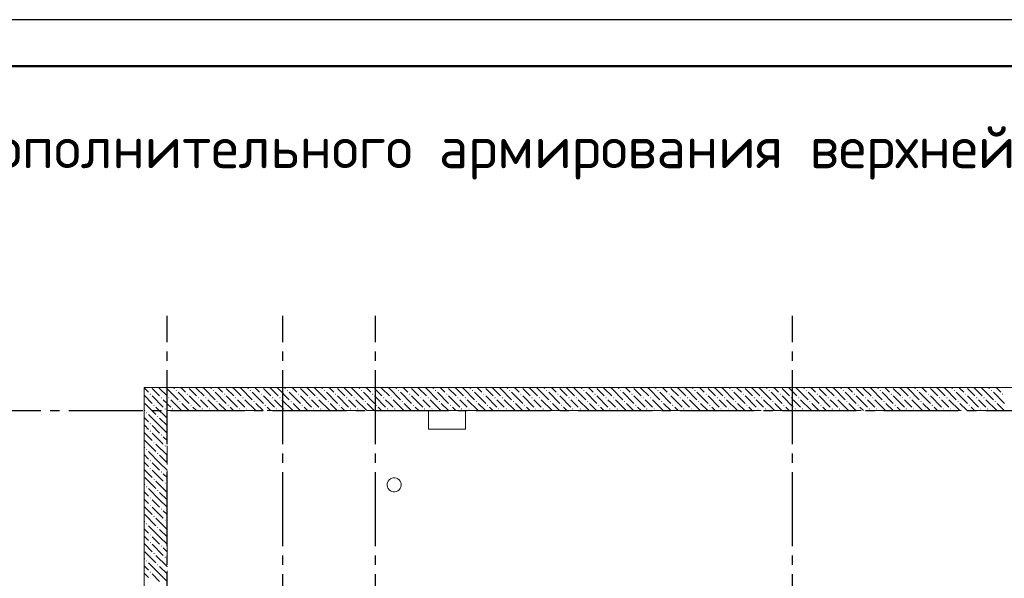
# Model space of a CAD drawing. Header units: millimetres. Extents: x 0 to 59400, y 0 to 42000.
# Tile 7 of 28: x 5471 to 16099, y 35973 to 42000. Entities that reach past the tile are written whole.
import ezdxf

# ---------------------------------------------------------------- set-up
doc = ezdxf.new("R2010")
doc.units = ezdxf.units.MM
doc.linetypes.add('______2', pattern=[270, 200, -70])
doc.linetypes.add('______5', pattern=[1100, 800, -100, 100, -100])
for name, color, linetype, lineweight in [('Standard', 7, 'Continuous', 25), ('ЖБ Перекрытие верхний уровень_1', 7, 'Continuous', 18), ('Текст_ общее', 7, 'Continuous', 25)]:
    doc.layers.add(name, color=color, linetype=linetype, lineweight=lineweight)
doc.layers.add('ЖБ Стена верхний уровень', color=7, linetype='______2', lineweight=13, true_color=0x656565)
doc.layers.add('Оси', color=7, linetype='______5', lineweight=13, true_color=0x656565)
doc.styles.add('ISOCPEUR', font='txt')

msp = doc.modelspace()

# ---------------------------------------------------------------- hatches: boundary and pattern name
at = {"layer": 'ЖБ Стена верхний уровень', "linetype": 'Continuous', "lineweight": 18, "transparency": 33554687}
for points in [[(6874, 37960), (6881, 37966), (6887, 37960), (6881, 37953)], [(7154, 38000), (7161, 38006), (7167, 38000), (7161, 37993)], [(7274, 37960), (7281, 37966), (7287, 37960), (7281, 37953)], [(7554, 38000), (7561, 38006), (7567, 38000), (7561, 37993)], [(7674, 37960), (7681, 37966), (7687, 37960), (7681, 37953)], [(7954, 38000), (7961, 38006), (7967, 38000), (7961, 37993)], [(8074, 37960), (8081, 37966), (8087, 37960), (8081, 37953)], [(8354, 38000), (8361, 38006), (8367, 38000), (8361, 37993)], [(8474, 37960), (8481, 37966), (8487, 37960), (8481, 37953)], [(8754, 38000), (8761, 38006), (8767, 38000), (8761, 37993)], [(8874, 37960), (8881, 37966), (8887, 37960), (8881, 37953)], [(9154, 38000), (9161, 38006), (9167, 38000), (9161, 37993)], [(9274, 37960), (9281, 37966), (9287, 37960), (9281, 37953)], [(9554, 38000), (9561, 38006), (9567, 38000), (9561, 37993)], [(9674, 37960), (9681, 37966), (9687, 37960), (9681, 37953)], [(9954, 38000), (9961, 38006), (9967, 38000), (9961, 37993)], [(10074, 37960), (10081, 37966), (10087, 37960), (10081, 37953)], [(10354, 38000), (10361, 38006), (10367, 38000), (10361, 37993)], [(10474, 37960), (10481, 37966), (10487, 37960), (10481, 37953)], [(10754, 38000), (10761, 38006), (10767, 38000), (10761, 37993)], [(10874, 37960), (10881, 37966), (10887, 37960), (10881, 37953)], [(11154, 38000), (11161, 38006), (11167, 38000), (11161, 37993)], [(11274, 37960), (11281, 37966), (11287, 37960), (11281, 37953)], [(11554, 38000), (11561, 38006), (11567, 38000), (11561, 37993)], [(11674, 37960), (11681, 37966), (11687, 37960), (11681, 37953)], [(11954, 38000), (11961, 38006), (11967, 38000), (11961, 37993)], [(12074, 37960), (12081, 37966), (12087, 37960), (12081, 37953)], [(12354, 38000), (12361, 38006), (12367, 38000), (12361, 37993)], [(12474, 37960), (12481, 37966), (12487, 37960), (12481, 37953)], [(12754, 38000), (12761, 38006), (12767, 38000), (12761, 37993)], [(12874, 37960), (12881, 37966), (12887, 37960), (12881, 37953)], [(13154, 38000), (13161, 38006), (13167, 38000), (13161, 37993)], [(13274, 37960), (13281, 37966), (13287, 37960), (13281, 37953)], [(13554, 38000), (13561, 38006), (13567, 38000), (13561, 37993)], [(13674, 37960), (13681, 37966), (13687, 37960), (13681, 37953)], [(13954, 38000), (13961, 38006), (13967, 38000), (13961, 37993)], [(14074, 37960), (14081, 37966), (14087, 37960), (14081, 37953)], [(14354, 38000), (14361, 38006), (14367, 38000), (14361, 37993)], [(14474, 37960), (14481, 37966), (14487, 37960), (14481, 37953)], [(14754, 38000), (14761, 38006), (14767, 38000), (14761, 37993)], [(14874, 37960), (14881, 37966), (14887, 37960), (14881, 37953)], [(15154, 38000), (15161, 38006), (15167, 38000), (15161, 37993)], [(15274, 37960), (15281, 37966), (15287, 37960), (15281, 37953)], [(15554, 38000), (15561, 38006), (15567, 38000), (15561, 37993)], [(15674, 37960), (15681, 37966), (15687, 37960), (15681, 37953)], [(15954, 38000), (15961, 38006), (15967, 38000), (15961, 37993)], [(16074, 37960), (16081, 37966), (16087, 37960), (16081, 37953)], [(6914, 37840), (6921, 37846), (6927, 37840), (6921, 37833)], [(6994, 37920), (7001, 37926), (7007, 37920), (7001, 37913)], [(7074, 37920), (7081, 37926), (7087, 37920), (7081, 37913)], [(7194, 37880), (7201, 37886), (7207, 37880), (7201, 37873)], [(7314, 37840), (7321, 37846), (7327, 37840), (7321, 37833)], [(7394, 37920), (7401, 37926), (7407, 37920), (7401, 37913)], [(7474, 37920), (7481, 37926), (7487, 37920), (7481, 37913)], [(7594, 37880), (7601, 37886), (7607, 37880), (7601, 37873)], [(7714, 37840), (7721, 37846), (7727, 37840), (7721, 37833)], [(7794, 37920), (7801, 37926), (7807, 37920), (7801, 37913)], [(7874, 37920), (7881, 37926), (7887, 37920), (7881, 37913)], [(7994, 37880), (8001, 37886), (8007, 37880), (8001, 37873)], [(8114, 37840), (8121, 37846), (8127, 37840), (8121, 37833)], [(8194, 37920), (8201, 37926), (8207, 37920), (8201, 37913)], [(8274, 37920), (8281, 37926), (8287, 37920), (8281, 37913)], [(8394, 37880), (8401, 37886), (8407, 37880), (8401, 37873)], [(8514, 37840), (8521, 37846), (8527, 37840), (8521, 37833)], [(8594, 37920), (8601, 37926), (8607, 37920), (8601, 37913)], [(8674, 37920), (8681, 37926), (8687, 37920), (8681, 37913)], [(8794, 37880), (8801, 37886), (8807, 37880), (8801, 37873)], [(8914, 37840), (8921, 37846), (8927, 37840), (8921, 37833)], [(8994, 37920), (9001, 37926), (9007, 37920), (9001, 37913)], [(9074, 37920), (9081, 37926), (9087, 37920), (9081, 37913)], [(9194, 37880), (9201, 37886), (9207, 37880), (9201, 37873)], [(9314, 37840), (9321, 37846), (9327, 37840), (9321, 37833)], [(9394, 37920), (9401, 37926), (9407, 37920), (9401, 37913)], [(9474, 37920), (9481, 37926), (9487, 37920), (9481, 37913)], [(9594, 37880), (9601, 37886), (9607, 37880), (9601, 37873)], [(9714, 37840), (9721, 37846), (9727, 37840), (9721, 37833)], [(9794, 37920), (9801, 37926), (9807, 37920), (9801, 37913)], [(9874, 37920), (9881, 37926), (9887, 37920), (9881, 37913)], [(9994, 37880), (10001, 37886), (10007, 37880), (10001, 37873)], [(10114, 37840), (10121, 37846), (10127, 37840), (10121, 37833)], [(10194, 37920), (10201, 37926), (10207, 37920), (10201, 37913)], [(10274, 37920), (10281, 37926), (10287, 37920), (10281, 37913)], [(10394, 37880), (10401, 37886), (10407, 37880), (10401, 37873)], [(10514, 37840), (10521, 37846), (10527, 37840), (10521, 37833)], [(10594, 37920), (10601, 37926), (10607, 37920), (10601, 37913)], [(10674, 37920), (10681, 37926), (10687, 37920), (10681, 37913)], [(10794, 37880), (10801, 37886), (10807, 37880), (10801, 37873)], [(10914, 37840), (10921, 37846), (10927, 37840), (10921, 37833)], [(10994, 37920), (11001, 37926), (11007, 37920), (11001, 37913)], [(11074, 37920), (11081, 37926), (11087, 37920), (11081, 37913)], [(11194, 37880), (11201, 37886), (11207, 37880), (11201, 37873)], [(11314, 37840), (11321, 37846), (11327, 37840), (11321, 37833)], [(11394, 37920), (11401, 37926), (11407, 37920), (11401, 37913)], [(11474, 37920), (11481, 37926), (11487, 37920), (11481, 37913)], [(11594, 37880), (11601, 37886), (11607, 37880), (11601, 37873)], [(11714, 37840), (11721, 37846), (11727, 37840), (11721, 37833)], [(11794, 37920), (11801, 37926), (11807, 37920), (11801, 37913)], [(11874, 37920), (11881, 37926), (11887, 37920), (11881, 37913)], [(11994, 37880), (12001, 37886), (12007, 37880), (12001, 37873)], [(12114, 37840), (12121, 37846), (12127, 37840), (12121, 37833)], [(12194, 37920), (12201, 37926), (12207, 37920), (12201, 37913)], [(12274, 37920), (12281, 37926), (12287, 37920), (12281, 37913)], [(12394, 37880), (12401, 37886), (12407, 37880), (12401, 37873)], [(12514, 37840), (12521, 37846), (12527, 37840), (12521, 37833)], [(12594, 37920), (12601, 37926), (12607, 37920), (12601, 37913)], [(12674, 37920), (12681, 37926), (12687, 37920), (12681, 37913)], [(12794, 37880), (12801, 37886), (12807, 37880), (12801, 37873)], [(12914, 37840), (12921, 37846), (12927, 37840), (12921, 37833)], [(12994, 37920), (13001, 37926), (13007, 37920), (13001, 37913)], [(13074, 37920), (13081, 37926), (13087, 37920), (13081, 37913)], [(13194, 37880), (13201, 37886), (13207, 37880), (13201, 37873)], [(13314, 37840), (13321, 37846), (13327, 37840), (13321, 37833)], [(13394, 37920), (13401, 37926), (13407, 37920), (13401, 37913)], [(13474, 37920), (13481, 37926), (13487, 37920), (13481, 37913)], [(13594, 37880), (13601, 37886), (13607, 37880), (13601, 37873)], [(13714, 37840), (13721, 37846), (13727, 37840), (13721, 37833)], [(13794, 37920), (13801, 37926), (13807, 37920), (13801, 37913)], [(13874, 37920), (13881, 37926), (13887, 37920), (13881, 37913)], [(13994, 37880), (14001, 37886), (14007, 37880), (14001, 37873)], [(14114, 37840), (14121, 37846), (14127, 37840), (14121, 37833)], [(14194, 37920), (14201, 37926), (14207, 37920), (14201, 37913)], [(14274, 37920), (14281, 37926), (14287, 37920), (14281, 37913)], [(14394, 37880), (14401, 37886), (14407, 37880), (14401, 37873)], [(14514, 37840), (14521, 37846), (14527, 37840), (14521, 37833)], [(14594, 37920), (14601, 37926), (14607, 37920), (14601, 37913)], [(14674, 37920), (14681, 37926), (14687, 37920), (14681, 37913)], [(14794, 37880), (14801, 37886), (14807, 37880), (14801, 37873)], [(14914, 37840), (14921, 37846), (14927, 37840), (14921, 37833)], [(14994, 37920), (15001, 37926), (15007, 37920), (15001, 37913)], [(15074, 37920), (15081, 37926), (15087, 37920), (15081, 37913)], [(15194, 37880), (15201, 37886), (15207, 37880), (15201, 37873)], [(15314, 37840), (15321, 37846), (15327, 37840), (15321, 37833)], [(15394, 37920), (15401, 37926), (15407, 37920), (15401, 37913)], [(15474, 37920), (15481, 37926), (15487, 37920), (15481, 37913)], [(15594, 37880), (15601, 37886), (15607, 37880), (15601, 37873)], [(15714, 37840), (15721, 37846), (15727, 37840), (15721, 37833)], [(15794, 37920), (15801, 37926), (15807, 37920), (15801, 37913)], [(15874, 37920), (15881, 37926), (15887, 37920), (15881, 37913)], [(15994, 37880), (16001, 37886), (16007, 37880), (16001, 37873)], [(6834, 37760), (6841, 37766), (6847, 37760), (6841, 37753)], [(7034, 37800), (7041, 37806), (7047, 37800), (7041, 37793)], [(7114, 37800), (7121, 37806), (7127, 37800), (7121, 37793)], [(7434, 37800), (7441, 37806), (7447, 37800), (7441, 37793)], [(7514, 37800), (7521, 37806), (7527, 37800), (7521, 37793)], [(7834, 37800), (7841, 37806), (7847, 37800), (7841, 37793)], [(7914, 37800), (7921, 37806), (7927, 37800), (7921, 37793)], [(8234, 37800), (8241, 37806), (8247, 37800), (8241, 37793)], [(8314, 37800), (8321, 37806), (8327, 37800), (8321, 37793)], [(8634, 37800), (8641, 37806), (8647, 37800), (8641, 37793)], [(8714, 37800), (8721, 37806), (8727, 37800), (8721, 37793)], [(9034, 37800), (9041, 37806), (9047, 37800), (9041, 37793)], [(9114, 37800), (9121, 37806), (9127, 37800), (9121, 37793)], [(9434, 37800), (9441, 37806), (9447, 37800), (9441, 37793)], [(9514, 37800), (9521, 37806), (9527, 37800), (9521, 37793)], [(9834, 37800), (9841, 37806), (9847, 37800), (9841, 37793)], [(9914, 37800), (9921, 37806), (9927, 37800), (9921, 37793)], [(10234, 37800), (10241, 37806), (10247, 37800), (10241, 37793)], [(10314, 37800), (10321, 37806), (10327, 37800), (10321, 37793)], [(10634, 37800), (10641, 37806), (10647, 37800), (10641, 37793)], [(10714, 37800), (10721, 37806), (10727, 37800), (10721, 37793)], [(11034, 37800), (11041, 37806), (11047, 37800), (11041, 37793)], [(11114, 37800), (11121, 37806), (11127, 37800), (11121, 37793)], [(11434, 37800), (11441, 37806), (11447, 37800), (11441, 37793)], [(11514, 37800), (11521, 37806), (11527, 37800), (11521, 37793)], [(11834, 37800), (11841, 37806), (11847, 37800), (11841, 37793)], [(11914, 37800), (11921, 37806), (11927, 37800), (11921, 37793)], [(12234, 37800), (12241, 37806), (12247, 37800), (12241, 37793)], [(12314, 37800), (12321, 37806), (12327, 37800), (12321, 37793)], [(12634, 37800), (12641, 37806), (12647, 37800), (12641, 37793)], [(12714, 37800), (12721, 37806), (12727, 37800), (12721, 37793)], [(13034, 37800), (13041, 37806), (13047, 37800), (13041, 37793)], [(13114, 37800), (13121, 37806), (13127, 37800), (13121, 37793)], [(13434, 37800), (13441, 37806), (13447, 37800), (13441, 37793)], [(13514, 37800), (13521, 37806), (13527, 37800), (13521, 37793)], [(13834, 37800), (13841, 37806), (13847, 37800), (13841, 37793)], [(13914, 37800), (13921, 37806), (13927, 37800), (13921, 37793)], [(14234, 37800), (14241, 37806), (14247, 37800), (14241, 37793)], [(14314, 37800), (14321, 37806), (14327, 37800), (14321, 37793)], [(14634, 37800), (14641, 37806), (14647, 37800), (14641, 37793)], [(14714, 37800), (14721, 37806), (14727, 37800), (14721, 37793)], [(15034, 37800), (15041, 37806), (15047, 37800), (15041, 37793)], [(15114, 37800), (15121, 37806), (15127, 37800), (15121, 37793)], [(15434, 37800), (15441, 37806), (15447, 37800), (15441, 37793)], [(15514, 37800), (15521, 37806), (15527, 37800), (15521, 37793)], [(15834, 37800), (15841, 37806), (15847, 37800), (15841, 37793)], [(15914, 37800), (15921, 37806), (15927, 37800), (15921, 37793)], [(6874, 37640), (6881, 37646), (6887, 37640), (6881, 37633)], [(6954, 37720), (6961, 37726), (6967, 37720), (6961, 37713)], [(6874, 37560), (6881, 37566), (6887, 37560), (6881, 37553)], [(6994, 37520), (7001, 37526), (7007, 37520), (7001, 37513)], [(6914, 37440), (6921, 37446), (6927, 37440), (6921, 37433)], [(6834, 37360), (6841, 37366), (6847, 37360), (6841, 37353)], [(6954, 37320), (6961, 37326), (6967, 37320), (6961, 37313)], [(7034, 37400), (7041, 37406), (7047, 37400), (7041, 37393)], [(6874, 37240), (6881, 37246), (6887, 37240), (6881, 37233)], [(6874, 37160), (6881, 37166), (6887, 37160), (6881, 37153)], [(6994, 37120), (7001, 37126), (7007, 37120), (7001, 37113)], [(6914, 37040), (6921, 37046), (6927, 37040), (6921, 37033)], [(7034, 37000), (7041, 37006), (7047, 37000), (7041, 36993)], [(6834, 36960), (6841, 36966), (6847, 36960), (6841, 36953)], [(6954, 36920), (6961, 36926), (6967, 36920), (6961, 36913)], [(6874, 36840), (6881, 36846), (6887, 36840), (6881, 36833)], [(6874, 36760), (6881, 36766), (6887, 36760), (6881, 36753)], [(6994, 36720), (7001, 36726), (7007, 36720), (7001, 36713)], [(6834, 36560), (6841, 36566), (6847, 36560), (6841, 36553)], [(6914, 36640), (6921, 36646), (6927, 36640), (6921, 36633)], [(7034, 36600), (7041, 36606), (7047, 36600), (7041, 36593)], [(6954, 36520), (6961, 36526), (6967, 36520), (6961, 36513)], [(6874, 36440), (6881, 36446), (6887, 36440), (6881, 36433)], [(6874, 36360), (6881, 36366), (6887, 36360), (6881, 36353)], [(6914, 36240), (6921, 36246), (6927, 36240), (6921, 36233)], [(6994, 36320), (7001, 36326), (7007, 36320), (7001, 36313)], [(6834, 36160), (6841, 36166), (6847, 36160), (6841, 36153)], [(7034, 36200), (7041, 36206), (7047, 36200), (7041, 36193)], [(6874, 36040), (6881, 36046), (6887, 36040), (6881, 36033)], [(6954, 36120), (6961, 36126), (6967, 36120), (6961, 36113)]]:
    msp.add_hatch(color=7, dxfattribs=at).paths.add_polyline_path(points, flags=16)

# ---------------------------------------------------------------- linework, layer by layer
at = {"layer": 'Standard', "color": 7, "linetype": 'Continuous', "lineweight": 25, "transparency": 33554687}
msp.add_lwpolyline([(0, 0), (59400, 0), (59400, 42000), (0, 42000), (0, 0)], close=True, dxfattribs=at)
at = {"layer": 'Standard', "color": 7, "linetype": 'Continuous', "lineweight": 13, "transparency": 33554687}
for points in [[(59400, 42000), (0, 42000), (0, 19532), (59400, 19532), (59400, 42000)], [(58900, 41500), (2000, 41500), (2000, 6000), (58900, 6000), (58900, 41500)], [(6813, 19282), (55406, 19282), (55406, 38032), (6813, 38032), (6813, 19282)], [(6813, 19532), (55406, 19532), (55406, 38032), (6813, 38032), (6813, 19532)]]:
    msp.add_lwpolyline(points, dxfattribs=at)
at = {"layer": 'Standard', "color": 7, "linetype": 'Continuous', "lineweight": 50, "transparency": 33554687}
msp.add_lwpolyline([(2000, 41500), (58900, 41500), (58900, 500), (2000, 500), (2000, 41500)], close=True, dxfattribs=at)
at = {"layer": 'ЖБ Перекрытие верхний уровень_1', "color": 7, "linetype": 'Continuous', "lineweight": 18, "transparency": 33554687}
for p, q in [((25313, 38032), (6813, 38032)), ((6813, 38032), (6813, 32632)), ((10283, 37782), (9883, 37782)), ((9883, 37782), (9883, 37582)), ((10283, 37582), (10283, 37782)), ((9883, 37582), (10283, 37582)), ((9442, 37007), (9438, 36990)), ((9438, 36990), (9438, 36974)), ((9449, 37022), (9442, 37007)), ((9459, 37035), (9449, 37022)), ((9473, 37046), (9459, 37035)), ((9488, 37053), (9473, 37046)), ((9504, 37057), (9488, 37053)), ((9521, 37057), (9504, 37057)), ((9538, 37053), (9521, 37057)), ((9553, 37046), (9538, 37053)), ((9566, 37035), (9553, 37046)), ((9577, 37022), (9566, 37035)), ((9584, 37007), (9577, 37022)), ((9588, 36990), (9584, 37007)), ((9588, 36974), (9588, 36990)), ((9438, 36974), (9442, 36957)), ((9442, 36957), (9449, 36942)), ((9449, 36942), (9459, 36929)), ((9459, 36929), (9473, 36918)), ((9473, 36918), (9488, 36911)), ((9488, 36911), (9504, 36907)), ((9504, 36907), (9521, 36907)), ((9521, 36907), (9538, 36911)), ((9538, 36911), (9553, 36918)), ((9553, 36918), (9566, 36929)), ((9566, 36929), (9577, 36942)), ((9577, 36942), (9584, 36957)), ((9584, 36957), (9588, 36974))]:
    msp.add_line(p, q, dxfattribs=at)
at = {"layer": 'ЖБ Стена верхний уровень', "color": 251, "linetype": '______2', "lineweight": 13, "true_color": 0x656565, "transparency": 33554687}
for p, q in [((7063, 38032), (6813, 38032)), ((6813, 38032), (6813, 32632)), ((25313, 38032), (7063, 38032)), ((7063, 37782), (25063, 37782)), ((7063, 32882), (7063, 37782))]:
    msp.add_line(p, q, dxfattribs=at)
at = {"layer": 'ЖБ Стена верхний уровень', "color": 9, "linetype": 'Continuous', "lineweight": 18, "true_color": 0xc7c7c7, "transparency": 33554687}
for p, q in [((6821, 38020), (6813, 38027)), ((6813, 37947), (6901, 37860)), ((6861, 37980), (6821, 38020)), ((6901, 38020), (6981, 37940)), ((6981, 38020), (6968, 38032)), ((6981, 38020), (7061, 37940)), ((7048, 38032), (7061, 38020)), ((7061, 38020), (7063, 38017)), ((7063, 38017), (7181, 37900)), ((7128, 38032), (7141, 38020)), ((7181, 37980), (7301, 37860)), ((7221, 38020), (7208, 38032)), ((7261, 37980), (7221, 38020)), ((7301, 38020), (7381, 37940)), ((7381, 38020), (7368, 38032)), ((7381, 38020), (7461, 37940)), ((7448, 38032), (7461, 38020)), ((7461, 38020), (7581, 37900)), ((7528, 38032), (7541, 38020)), ((7581, 37980), (7701, 37860)), ((7621, 38020), (7608, 38032)), ((7661, 37980), (7621, 38020)), ((7701, 38020), (7781, 37940)), ((7781, 38020), (7768, 38032)), ((7781, 38020), (7861, 37940)), ((7848, 38032), (7861, 38020)), ((7861, 38020), (7981, 37900)), ((7928, 38032), (7941, 38020)), ((7981, 37980), (8101, 37860)), ((8021, 38020), (8008, 38032)), ((8061, 37980), (8021, 38020)), ((8101, 38020), (8181, 37940)), ((8181, 38020), (8168, 38032)), ((8181, 38020), (8261, 37940)), ((8248, 38032), (8261, 38020)), ((8261, 38020), (8381, 37900)), ((8328, 38032), (8341, 38020)), ((8381, 37980), (8501, 37860)), ((8421, 38020), (8408, 38032)), ((8461, 37980), (8421, 38020)), ((8501, 38020), (8581, 37940)), ((8581, 38020), (8568, 38032)), ((8581, 38020), (8661, 37940)), ((8648, 38032), (8661, 38020)), ((8661, 38020), (8781, 37900)), ((8728, 38032), (8741, 38020)), ((8781, 37980), (8901, 37860)), ((8821, 38020), (8808, 38032)), ((8861, 37980), (8821, 38020)), ((8901, 38020), (8981, 37940)), ((8981, 38020), (8968, 38032)), ((8981, 38020), (9061, 37940)), ((9048, 38032), (9061, 38020)), ((9061, 38020), (9181, 37900)), ((9128, 38032), (9141, 38020)), ((9181, 37980), (9301, 37860)), ((9221, 38020), (9208, 38032)), ((9261, 37980), (9221, 38020)), ((9301, 38020), (9381, 37940)), ((9381, 38020), (9368, 38032)), ((9381, 38020), (9461, 37940)), ((9448, 38032), (9461, 38020)), ((9461, 38020), (9581, 37900)), ((9528, 38032), (9541, 38020)), ((9581, 37980), (9701, 37860)), ((9621, 38020), (9608, 38032)), ((9661, 37980), (9621, 38020)), ((9701, 38020), (9781, 37940)), ((9781, 38020), (9768, 38032)), ((9781, 38020), (9861, 37940)), ((9848, 38032), (9861, 38020)), ((9861, 38020), (9981, 37900)), ((9928, 38032), (9941, 38020)), ((9981, 37980), (10101, 37860)), ((10021, 38020), (10008, 38032)), ((10061, 37980), (10021, 38020)), ((10101, 38020), (10181, 37940)), ((10181, 38020), (10168, 38032)), ((10181, 38020), (10261, 37940)), ((10248, 38032), (10261, 38020)), ((10261, 38020), (10381, 37900)), ((10328, 38032), (10341, 38020)), ((10381, 37980), (10501, 37860)), ((10421, 38020), (10408, 38032)), ((10461, 37980), (10421, 38020)), ((10501, 38020), (10581, 37940)), ((10581, 38020), (10568, 38032)), ((10581, 38020), (10661, 37940)), ((10648, 38032), (10661, 38020)), ((10661, 38020), (10781, 37900)), ((10728, 38032), (10741, 38020)), ((10781, 37980), (10901, 37860)), ((10821, 38020), (10808, 38032)), ((10861, 37980), (10821, 38020)), ((10901, 38020), (10981, 37940)), ((10981, 38020), (10968, 38032)), ((10981, 38020), (11061, 37940)), ((11048, 38032), (11061, 38020)), ((11061, 38020), (11181, 37900)), ((11128, 38032), (11141, 38020)), ((11181, 37980), (11301, 37860)), ((11221, 38020), (11208, 38032)), ((11261, 37980), (11221, 38020)), ((11301, 38020), (11381, 37940)), ((11381, 38020), (11368, 38032)), ((11381, 38020), (11461, 37940)), ((11448, 38032), (11461, 38020)), ((11461, 38020), (11581, 37900)), ((11528, 38032), (11541, 38020)), ((11581, 37980), (11701, 37860)), ((11621, 38020), (11608, 38032)), ((11661, 37980), (11621, 38020)), ((11701, 38020), (11781, 37940)), ((11781, 38020), (11768, 38032)), ((11781, 38020), (11861, 37940)), ((11848, 38032), (11861, 38020)), ((11861, 38020), (11981, 37900)), ((11928, 38032), (11941, 38020)), ((11981, 37980), (12101, 37860)), ((12021, 38020), (12008, 38032)), ((12061, 37980), (12021, 38020)), ((12101, 38020), (12181, 37940)), ((12181, 38020), (12168, 38032)), ((12181, 38020), (12261, 37940)), ((12248, 38032), (12261, 38020)), ((12261, 38020), (12381, 37900)), ((12328, 38032), (12341, 38020)), ((12381, 37980), (12501, 37860)), ((12421, 38020), (12408, 38032)), ((12461, 37980), (12421, 38020)), ((12501, 38020), (12581, 37940)), ((12581, 38020), (12568, 38032)), ((12581, 38020), (12661, 37940)), ((12648, 38032), (12661, 38020)), ((12661, 38020), (12781, 37900)), ((12728, 38032), (12741, 38020)), ((12781, 37980), (12901, 37860)), ((12821, 38020), (12808, 38032)), ((12861, 37980), (12821, 38020)), ((12901, 38020), (12981, 37940)), ((12981, 38020), (12968, 38032)), ((12981, 38020), (13061, 37940)), ((13048, 38032), (13061, 38020)), ((13061, 38020), (13181, 37900)), ((13128, 38032), (13141, 38020)), ((13181, 37980), (13301, 37860)), ((13221, 38020), (13208, 38032)), ((13261, 37980), (13221, 38020)), ((13301, 38020), (13381, 37940)), ((13381, 38020), (13368, 38032)), ((13381, 38020), (13461, 37940)), ((13448, 38032), (13461, 38020)), ((13461, 38020), (13581, 37900)), ((13528, 38032), (13541, 38020)), ((13581, 37980), (13701, 37860)), ((13621, 38020), (13608, 38032)), ((13661, 37980), (13621, 38020)), ((13701, 38020), (13781, 37940)), ((13781, 38020), (13768, 38032)), ((13781, 38020), (13861, 37940)), ((13848, 38032), (13861, 38020)), ((13861, 38020), (13981, 37900)), ((13928, 38032), (13941, 38020)), ((13981, 37980), (14101, 37860)), ((14021, 38020), (14008, 38032)), ((14061, 37980), (14021, 38020)), ((14101, 38020), (14181, 37940)), ((14181, 38020), (14168, 38032)), ((14181, 38020), (14261, 37940)), ((14248, 38032), (14261, 38020)), ((14261, 38020), (14381, 37900)), ((14328, 38032), (14341, 38020)), ((14381, 37980), (14501, 37860)), ((14421, 38020), (14408, 38032)), ((14461, 37980), (14421, 38020)), ((14501, 38020), (14581, 37940)), ((14581, 38020), (14568, 38032)), ((14581, 38020), (14661, 37940)), ((14648, 38032), (14661, 38020)), ((14661, 38020), (14781, 37900)), ((14728, 38032), (14741, 38020)), ((14781, 37980), (14901, 37860)), ((14821, 38020), (14808, 38032)), ((14861, 37980), (14821, 38020)), ((14901, 38020), (14981, 37940)), ((14981, 38020), (14968, 38032)), ((14981, 38020), (15061, 37940)), ((15048, 38032), (15061, 38020)), ((15061, 38020), (15181, 37900)), ((15128, 38032), (15141, 38020)), ((15181, 37980), (15301, 37860)), ((15221, 38020), (15208, 38032)), ((15261, 37980), (15221, 38020)), ((15301, 38020), (15381, 37940)), ((15381, 38020), (15368, 38032)), ((15381, 38020), (15461, 37940)), ((15448, 38032), (15461, 38020)), ((15461, 38020), (15581, 37900)), ((15528, 38032), (15541, 38020)), ((15581, 37980), (15701, 37860)), ((15621, 38020), (15608, 38032)), ((15661, 37980), (15621, 38020)), ((15701, 38020), (15781, 37940)), ((15781, 38020), (15768, 38032)), ((15781, 38020), (15861, 37940)), ((15848, 38032), (15861, 38020)), ((15861, 38020), (15981, 37900)), ((15928, 38032), (15941, 38020)), ((15981, 37980), (16101, 37860)), ((16021, 38020), (16008, 38032)), ((16061, 37980), (16021, 38020)), ((6821, 37860), (6941, 37740)), ((6901, 37940), (7021, 37820)), ((7061, 37860), (7021, 37900)), ((7063, 37857), (7061, 37860)), ((7101, 37820), (7063, 37857)), ((7101, 37900), (7218, 37782)), ((7221, 37860), (7298, 37782)), ((7301, 37940), (7421, 37820)), ((7461, 37860), (7421, 37900)), ((7501, 37820), (7461, 37860)), ((7501, 37900), (7618, 37782)), ((7621, 37860), (7698, 37782)), ((7701, 37940), (7821, 37820)), ((7861, 37860), (7821, 37900)), ((7901, 37820), (7861, 37860)), ((7901, 37900), (8018, 37782)), ((8021, 37860), (8098, 37782)), ((8101, 37940), (8221, 37820)), ((8261, 37860), (8221, 37900)), ((8301, 37820), (8261, 37860)), ((8301, 37900), (8418, 37782)), ((8421, 37860), (8498, 37782)), ((8501, 37940), (8621, 37820)), ((8661, 37860), (8621, 37900)), ((8701, 37820), (8661, 37860)), ((8701, 37900), (8818, 37782)), ((8821, 37860), (8898, 37782)), ((8901, 37940), (9021, 37820)), ((9061, 37860), (9021, 37900)), ((9101, 37820), (9061, 37860)), ((9101, 37900), (9218, 37782)), ((9221, 37860), (9298, 37782)), ((9301, 37940), (9421, 37820)), ((9461, 37860), (9421, 37900)), ((9501, 37820), (9461, 37860)), ((9501, 37900), (9618, 37782)), ((9621, 37860), (9698, 37782)), ((9701, 37940), (9821, 37820)), ((9861, 37860), (9821, 37900)), ((9901, 37820), (9861, 37860)), ((9901, 37900), (10018, 37782)), ((10021, 37860), (10098, 37782)), ((10101, 37940), (10221, 37820)), ((10261, 37860), (10221, 37900)), ((10301, 37820), (10261, 37860)), ((10301, 37900), (10418, 37782)), ((10421, 37860), (10498, 37782)), ((10501, 37940), (10621, 37820)), ((10661, 37860), (10621, 37900)), ((10701, 37820), (10661, 37860)), ((10701, 37900), (10818, 37782)), ((10821, 37860), (10898, 37782)), ((10901, 37940), (11021, 37820)), ((11061, 37860), (11021, 37900)), ((11101, 37820), (11061, 37860)), ((11101, 37900), (11218, 37782)), ((11221, 37860), (11298, 37782)), ((11301, 37940), (11421, 37820)), ((11461, 37860), (11421, 37900)), ((11501, 37820), (11461, 37860)), ((11501, 37900), (11618, 37782)), ((11621, 37860), (11698, 37782)), ((11701, 37940), (11821, 37820)), ((11861, 37860), (11821, 37900)), ((11901, 37820), (11861, 37860)), ((11901, 37900), (12018, 37782)), ((12021, 37860), (12098, 37782)), ((12101, 37940), (12221, 37820)), ((12261, 37860), (12221, 37900)), ((12301, 37820), (12261, 37860)), ((12301, 37900), (12418, 37782)), ((12421, 37860), (12498, 37782)), ((12501, 37940), (12621, 37820)), ((12661, 37860), (12621, 37900)), ((12701, 37820), (12661, 37860)), ((12701, 37900), (12818, 37782)), ((12821, 37860), (12898, 37782)), ((12901, 37940), (13021, 37820)), ((13061, 37860), (13021, 37900)), ((13101, 37820), (13061, 37860)), ((13101, 37900), (13218, 37782)), ((13221, 37860), (13298, 37782)), ((13301, 37940), (13421, 37820)), ((13461, 37860), (13421, 37900)), ((13501, 37820), (13461, 37860)), ((13501, 37900), (13618, 37782)), ((13621, 37860), (13698, 37782)), ((13701, 37940), (13821, 37820)), ((13861, 37860), (13821, 37900)), ((13901, 37820), (13861, 37860)), ((13901, 37900), (14018, 37782)), ((14021, 37860), (14098, 37782)), ((14101, 37940), (14221, 37820)), ((14261, 37860), (14221, 37900)), ((14301, 37820), (14261, 37860)), ((14301, 37900), (14418, 37782)), ((14421, 37860), (14498, 37782)), ((14501, 37940), (14621, 37820)), ((14661, 37860), (14621, 37900)), ((14701, 37820), (14661, 37860)), ((14701, 37900), (14818, 37782)), ((14821, 37860), (14898, 37782)), ((14901, 37940), (15021, 37820)), ((15061, 37860), (15021, 37900)), ((15101, 37820), (15061, 37860)), ((15101, 37900), (15218, 37782)), ((15221, 37860), (15298, 37782)), ((15301, 37940), (15421, 37820)), ((15461, 37860), (15421, 37900)), ((15501, 37820), (15461, 37860)), ((15501, 37900), (15618, 37782)), ((15621, 37860), (15698, 37782)), ((15701, 37940), (15821, 37820)), ((15861, 37860), (15821, 37900)), ((15901, 37820), (15861, 37860)), ((15901, 37900), (16018, 37782)), ((16021, 37860), (16098, 37782)), ((6813, 37787), (6821, 37780)), ((6981, 37620), (6861, 37740)), ((7061, 37700), (6941, 37820)), ((7061, 37780), (7063, 37777)), ((7378, 37782), (7341, 37820)), ((7778, 37782), (7741, 37820)), ((8178, 37782), (8141, 37820)), ((8578, 37782), (8541, 37820)), ((8978, 37782), (8941, 37820)), ((9378, 37782), (9341, 37820)), ((9778, 37782), (9741, 37820)), ((10178, 37782), (10141, 37820)), ((10578, 37782), (10541, 37820)), ((10978, 37782), (10941, 37820)), ((11378, 37782), (11341, 37820)), ((11778, 37782), (11741, 37820)), ((12178, 37782), (12141, 37820)), ((12578, 37782), (12541, 37820)), ((12978, 37782), (12941, 37820)), ((13378, 37782), (13341, 37820)), ((13778, 37782), (13741, 37820)), ((14178, 37782), (14141, 37820)), ((14578, 37782), (14541, 37820)), ((14978, 37782), (14941, 37820)), ((15378, 37782), (15341, 37820)), ((15778, 37782), (15741, 37820)), ((6813, 37707), (6861, 37660)), ((6821, 37620), (6813, 37627)), ((6981, 37700), (7061, 37620)), ((7061, 37700), (7063, 37697)), ((6813, 37547), (6901, 37460)), ((6861, 37580), (6821, 37620)), ((6901, 37620), (6981, 37540)), ((6901, 37540), (7021, 37420)), ((6981, 37620), (7061, 37540)), ((7061, 37620), (7063, 37617)), ((6821, 37460), (6941, 37340)), ((7061, 37300), (6941, 37420)), ((7061, 37460), (7021, 37500)), ((7063, 37457), (7061, 37460)), ((6813, 37387), (6821, 37380)), ((6813, 37307), (6861, 37260)), ((6981, 37220), (6861, 37340)), ((7061, 37380), (7063, 37377)), ((6821, 37220), (6813, 37227)), ((6861, 37180), (6821, 37220)), ((6901, 37220), (6981, 37140)), ((6981, 37300), (7061, 37220)), ((6981, 37220), (7061, 37140)), ((7061, 37300), (7063, 37297)), ((7061, 37220), (7063, 37217)), ((6813, 37147), (6901, 37060)), ((6901, 37140), (7021, 37020)), ((7061, 37060), (7021, 37100)), ((6821, 37060), (6941, 36940)), ((7061, 36900), (6941, 37020)), ((7063, 37057), (7061, 37060)), ((6813, 36987), (6821, 36980)), ((6813, 36907), (6861, 36860)), ((6981, 36820), (6861, 36940)), ((6981, 36900), (7061, 36820)), ((7061, 36980), (7063, 36977)), ((7061, 36900), (7063, 36897)), ((6821, 36820), (6813, 36827)), ((6861, 36780), (6821, 36820)), ((6901, 36820), (6981, 36740)), ((6981, 36820), (7061, 36740)), ((7061, 36820), (7063, 36817)), ((6813, 36747), (6901, 36660)), ((6901, 36740), (7021, 36620)), ((7061, 36660), (7021, 36700)), ((6813, 36587), (6821, 36580)), ((6821, 36660), (6941, 36540)), ((7061, 36500), (6941, 36620)), ((7063, 36657), (7061, 36660)), ((7061, 36580), (7063, 36577)), ((6813, 36507), (6861, 36460)), ((6981, 36420), (6861, 36540)), ((6981, 36500), (7061, 36420)), ((7061, 36500), (7063, 36497)), ((6821, 36420), (6813, 36427)), ((6861, 36380), (6821, 36420)), ((6901, 36420), (6981, 36340)), ((6981, 36420), (7061, 36340)), ((7061, 36420), (7063, 36417)), ((6813, 36347), (6901, 36260)), ((6821, 36260), (6941, 36140)), ((6901, 36340), (7021, 36220)), ((7061, 36260), (7021, 36300)), ((7063, 36257), (7061, 36260)), ((6813, 36187), (6821, 36180)), ((6981, 36020), (6861, 36140)), ((7061, 36100), (6941, 36220)), ((7061, 36180), (7063, 36177)), ((6813, 36107), (6861, 36060)), ((6981, 36100), (7061, 36020)), ((7061, 36100), (7063, 36097)), ((6821, 36020), (6813, 36027)), ((6861, 35980), (6821, 36020)), ((6901, 36020), (6981, 35940)), ((6981, 36020), (7061, 35940)), ((7061, 36020), (7063, 36017))]:
    msp.add_line(p, q, dxfattribs=at)
at = {"layer": 'Оси', "color": 8, "linetype": '______5', "lineweight": -3, "transparency": 33554687}
for p, q in [((7063, 16519), (7063, 38805)), ((8313, 16519), (8313, 38805)), ((9313, 16519), (9313, 38805)), ((13813, 16519), (13813, 38805)), ((3800, 37782), (27445, 37782))]:
    msp.add_line(p, q, dxfattribs=at)

# ---------------------------------------------------------------- texts
at = {"layer": 'Текст_ общее', "color": 7, "linetype": 'Continuous', "lineweight": 50, "transparency": 33554687, "insert": (3000, 40275), "char_height": 450, "width": 33256.67, "attachment_point": 7, "style": 'ISOCPEUR'}
msp.add_mtext('\\W1.00;Схема дополнительного армирования верхней зоны вдоль буквенных осей конструкции плиты перекрытия подвала', dxfattribs=at)

doc.saveas('drawing.dxf')
